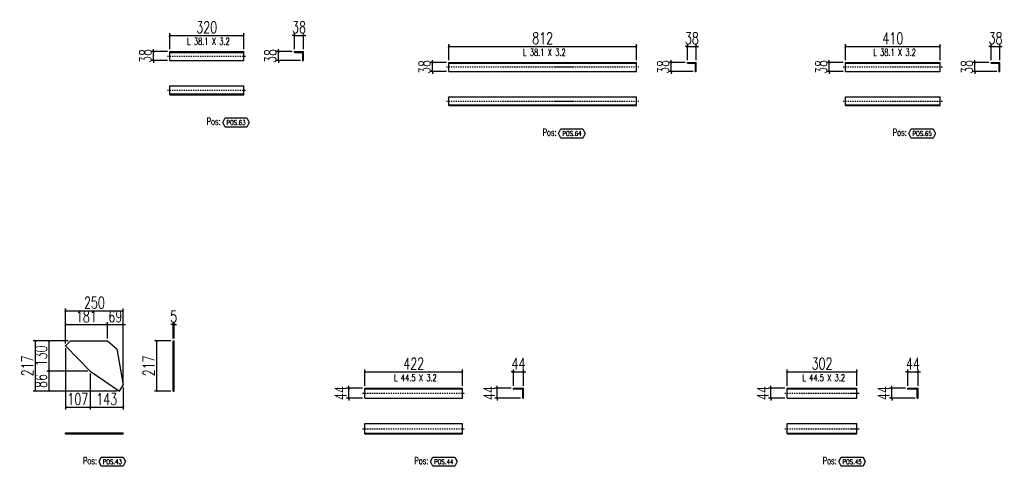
# Model space of a CAD drawing. Header units: feet. Extents: x -13577 to 173285, y -65833 to 34873.
# Tile 125 of 127: x 114746 to 119002, y 32419 to 34348. Entities that reach past the tile are written whole.
import ezdxf
from ezdxf.enums import TextEntityAlignment as Align

# ---------------------------------------------------------------- set-up
doc = ezdxf.new("R2010")
doc.units = ezdxf.units.FT
doc.header["$LTSCALE"] = 10
doc.header["$MEASUREMENT"] = 0
doc.linetypes.add('DASHDOT', pattern=[1, 0.5, -0.25, 0, -0.25])
doc.linetypes.add('HIDDEN', pattern=[0.375, 0.25, -0.125])
doc.layers.get('0').update_dxf_attribs({"linetype": 'CONTINUOUS'})
doc.layers.get('Defpoints').update_dxf_attribs({"linetype": 'CONTINUOUS'})
for name, color, linetype in [('A', 2, 'DASHDOT'), ('G', 3, 'CONTINUOUS'), ('POS_BOX', 6, 'CONTINUOUS'), ('POS_DES', 2, 'CONTINUOUS'), ('POS_MAT', 2, 'CONTINUOUS'), ('TR', 6, 'HIDDEN'), ('TXT1', 7, 'CONTINUOUS')]:
    doc.layers.add(name, color=color, linetype=linetype)
doc.styles.add('1', font='romans.shx', dxfattribs={"width": 0.7, "height": 50})
doc.styles.add('POS', font='ROMANS', dxfattribs={"width": 0.7})
doc.dimstyles.get("Standard").update_dxf_attribs({"dimtxt": 50, "dimasz": 1, "dimexe": 1, "dimexo": 1, "dimgap": 1, "dimtad": 1, "dimdec": 0, "dimdsep": 46, "dimtxsty": '1', "dimblk": 'ARCHTICK', "dimcen": 3, "dimclrd": 1, "dimclre": 1, "dimclrt": 3, "dimadec": 0, "dimazin": 0, "dimtfac": 1, "dimtdec": 0, "dimtix": 1, "dimtmove": 0, "dimatfit": 3, "dimfxl": 0, "dimtolj": 1, "dimarcsym": 0})

# ---------------------------------------------------------------- blocks, each defined once
blk = doc.blocks.new('_ArchTick')
at = {"color": 0, "linetype": 'ByBlock', "const_width": 0.15}
blk.add_lwpolyline([(-0.5, -0.5), (0.5, 0.5)], dxfattribs=at)
blk = doc.blocks.new('*D836')
at = {"layer": 'Defpoints', "color": 0}
for p in [(114873.4, 32830.6), (115050.2, 32830.6), (115176.6, 32744.4)]:
    blk.add_point(p, dxfattribs=at)
at = {"layer": 'TXT1', "color": 1, "lineweight": -2, "transparency": 16777216}
for p, q in [((115040.2, 32830.6), (114863.4, 32830.6)), ((114873.4, 32744.4), (114873.4, 32830.6)), ((115166.6, 32744.4), (114863.4, 32744.4))]:
    blk.add_line(p, q, dxfattribs=at)
at = {"layer": 'TXT1', "color": 1, "lineweight": -2, "transparency": 16777216, "xscale": 10, "yscale": 10, "zscale": 10}
for p, rotation in [((114873.4, 32830.6), 90), ((114873.4, 32744.4), 270)]:
    blk.add_blockref('_ArchTick', p, dxfattribs=dict(at, rotation=rotation))
at = {"layer": 'TXT1', "color": 3, "transparency": 16777216, "insert": (114838.4, 32787.5), "char_height": 50, "attachment_point": 5, "rotation": 90, "style": '1'}
blk.add_mtext('\\A1;86', dxfattribs=at)
blk = doc.blocks.new('*D837')
at = {"layer": 'Defpoints', "color": 0}
for p in [(114873.4, 32961), (114964.9, 32961), (115050.2, 32830.6)]:
    blk.add_point(p, dxfattribs=at)
at = {"layer": 'TXT1', "color": 1, "lineweight": -2, "transparency": 16777216}
for p, q in [((114954.9, 32961), (114863.4, 32961)), ((114873.4, 32830.6), (114873.4, 32961)), ((115040.2, 32830.6), (114863.4, 32830.6))]:
    blk.add_line(p, q, dxfattribs=at)
at = {"layer": 'TXT1', "color": 1, "lineweight": -2, "transparency": 16777216, "xscale": 10, "yscale": 10, "zscale": 10}
for p, rotation in [((114873.4, 32961), 90), ((114873.4, 32830.6), 270)]:
    blk.add_blockref('_ArchTick', p, dxfattribs=dict(at, rotation=rotation))
at = {"layer": 'TXT1', "color": 3, "transparency": 16777216, "insert": (114838.4, 32895.8), "char_height": 50, "attachment_point": 5, "rotation": 90, "style": '1'}
blk.add_mtext('\\A1;130', dxfattribs=at)
blk = doc.blocks.new('*D838')
at = {"layer": 'Defpoints', "color": 0}
for p in [(115124.5, 33031), (115124.5, 32961), (114943.4, 32940.1)]:
    blk.add_point(p, dxfattribs=at)
at = {"layer": 'TXT1', "color": 1, "lineweight": -2, "transparency": 16777216}
for p, q in [((114943.4, 32950.1), (114943.4, 33041)), ((115124.5, 32971), (115124.5, 33041)), ((114943.4, 33031), (115124.5, 33031))]:
    blk.add_line(p, q, dxfattribs=at)
at = {"layer": 'TXT1', "color": 1, "lineweight": -2, "transparency": 16777216, "xscale": 10, "yscale": 10, "zscale": 10, "rotation": 180}
blk.add_blockref('_ArchTick', (114943.4, 33031), dxfattribs=at)
at = {"layer": 'TXT1', "color": 1, "lineweight": -2, "transparency": 16777216, "xscale": 10, "yscale": 10, "zscale": 10}
blk.add_blockref('_ArchTick', (115124.5, 33031), dxfattribs=at)
at = {"layer": 'TXT1', "color": 3, "transparency": 16777216, "insert": (115033.9, 33066), "char_height": 50, "attachment_point": 5, "style": '1'}
blk.add_mtext('\\A1;181', dxfattribs=at)
blk = doc.blocks.new('*D839')
at = {"layer": 'Defpoints', "color": 0}
for p in [(115193.5, 33031), (115124.5, 32961), (115193.5, 32769.2)]:
    blk.add_point(p, dxfattribs=at)
at = {"layer": 'TXT1', "color": 1, "lineweight": -2, "transparency": 16777216}
for p, q in [((115124.5, 32971), (115124.5, 33041)), ((115193.5, 32779.2), (115193.5, 33041)), ((115124.5, 33031), (115114.5, 33031)), ((115124.5, 33031), (115193.5, 33031)), ((115193.5, 33031), (115203.5, 33031))]:
    blk.add_line(p, q, dxfattribs=at)
at = {"layer": 'TXT1', "color": 1, "lineweight": -2, "transparency": 16777216, "xscale": 10, "yscale": 10, "zscale": 10}
blk.add_blockref('_ArchTick', (115124.5, 33031), dxfattribs=at)
at = {"layer": 'TXT1', "color": 1, "lineweight": -2, "transparency": 16777216, "xscale": 10, "yscale": 10, "zscale": 10, "rotation": 180}
blk.add_blockref('_ArchTick', (115193.5, 33031), dxfattribs=at)
at = {"layer": 'TXT1', "color": 3, "transparency": 16777216, "insert": (115159, 33066), "char_height": 50, "attachment_point": 5, "style": '1'}
blk.add_mtext('\\A1;69', dxfattribs=at)
blk = doc.blocks.new('*D840')
at = {"layer": 'Defpoints', "color": 0}
for p in [(114943.4, 32940.1), (115050.2, 32830.6), (115050.2, 32674.4)]:
    blk.add_point(p, dxfattribs=at)
at = {"layer": 'TXT1', "color": 1, "lineweight": -2, "transparency": 16777216}
for p, q in [((114943.4, 32930.1), (114943.4, 32664.4)), ((115050.2, 32820.6), (115050.2, 32664.4)), ((114943.4, 32674.4), (115050.2, 32674.4))]:
    blk.add_line(p, q, dxfattribs=at)
at = {"layer": 'TXT1', "color": 1, "lineweight": -2, "transparency": 16777216, "xscale": 10, "yscale": 10, "zscale": 10, "rotation": 180}
blk.add_blockref('_ArchTick', (114943.4, 32674.4), dxfattribs=at)
at = {"layer": 'TXT1', "color": 1, "lineweight": -2, "transparency": 16777216, "xscale": 10, "yscale": 10, "zscale": 10}
blk.add_blockref('_ArchTick', (115050.2, 32674.4), dxfattribs=at)
at = {"layer": 'TXT1', "color": 3, "transparency": 16777216, "insert": (114996.8, 32709.4), "char_height": 50, "attachment_point": 5, "style": '1'}
blk.add_mtext('\\A1;107', dxfattribs=at)
blk = doc.blocks.new('*D841')
at = {"layer": 'Defpoints', "color": 0}
for p in [(115050.2, 32830.6), (115193.5, 32769.2), (115193.5, 32674.4)]:
    blk.add_point(p, dxfattribs=at)
at = {"layer": 'TXT1', "color": 1, "lineweight": -2, "transparency": 16777216}
for p, q in [((115050.2, 32820.6), (115050.2, 32664.4)), ((115193.5, 32759.2), (115193.5, 32664.4)), ((115050.2, 32674.4), (115193.5, 32674.4))]:
    blk.add_line(p, q, dxfattribs=at)
at = {"layer": 'TXT1', "color": 1, "lineweight": -2, "transparency": 16777216, "xscale": 10, "yscale": 10, "zscale": 10, "rotation": 180}
blk.add_blockref('_ArchTick', (115050.2, 32674.4), dxfattribs=at)
at = {"layer": 'TXT1', "color": 1, "lineweight": -2, "transparency": 16777216, "xscale": 10, "yscale": 10, "zscale": 10}
blk.add_blockref('_ArchTick', (115193.5, 32674.4), dxfattribs=at)
at = {"layer": 'TXT1', "color": 3, "transparency": 16777216, "insert": (115121.9, 32709.4), "char_height": 50, "attachment_point": 5, "style": '1'}
blk.add_mtext('\\A1;143', dxfattribs=at)
blk = doc.blocks.new('*D842')
at = {"layer": 'Defpoints', "color": 0}
for p in [(115193.5, 33091), (114943.4, 32940.1), (115193.5, 32769.2)]:
    blk.add_point(p, dxfattribs=at)
at = {"layer": 'TXT1', "color": 1, "lineweight": -2, "transparency": 16777216}
for p, q in [((114943.4, 32950.1), (114943.4, 33101)), ((114943.4, 33091), (115193.5, 33091)), ((115193.5, 32779.2), (115193.5, 33101))]:
    blk.add_line(p, q, dxfattribs=at)
at = {"layer": 'TXT1', "color": 1, "lineweight": -2, "transparency": 16777216, "xscale": 10, "yscale": 10, "zscale": 10, "rotation": 180}
blk.add_blockref('_ArchTick', (114943.4, 33091), dxfattribs=at)
at = {"layer": 'TXT1', "color": 1, "lineweight": -2, "transparency": 16777216, "xscale": 10, "yscale": 10, "zscale": 10}
blk.add_blockref('_ArchTick', (115193.5, 33091), dxfattribs=at)
at = {"layer": 'TXT1', "color": 3, "transparency": 16777216, "insert": (115068.5, 33126), "char_height": 50, "attachment_point": 5, "style": '1'}
blk.add_mtext('\\A1;250', dxfattribs=at)
blk = doc.blocks.new('*D843')
at = {"layer": 'Defpoints', "color": 0}
for p in [(114813.4, 32961), (114964.9, 32961), (115176.6, 32744.4)]:
    blk.add_point(p, dxfattribs=at)
at = {"layer": 'TXT1', "color": 1, "lineweight": -2, "transparency": 16777216}
for p, q in [((114954.9, 32961), (114803.4, 32961)), ((114813.4, 32744.4), (114813.4, 32961)), ((115166.6, 32744.4), (114803.4, 32744.4))]:
    blk.add_line(p, q, dxfattribs=at)
at = {"layer": 'TXT1', "color": 1, "lineweight": -2, "transparency": 16777216, "xscale": 10, "yscale": 10, "zscale": 10}
for p, rotation in [((114813.4, 32961), 90), ((114813.4, 32744.4), 270)]:
    blk.add_blockref('_ArchTick', p, dxfattribs=dict(at, rotation=rotation))
at = {"layer": 'TXT1', "color": 3, "transparency": 16777216, "insert": (114778.4, 32852.7), "char_height": 50, "attachment_point": 5, "rotation": 90, "style": '1'}
blk.add_mtext('\\A1;217', dxfattribs=at)
blk = doc.blocks.new('*D844')
at = {"layer": 'Defpoints', "color": 0}
for p in [(115413.5, 33031), (115408.5, 32961), (115413.5, 32961)]:
    blk.add_point(p, dxfattribs=at)
at = {"layer": 'TXT1', "color": 1, "lineweight": -2, "transparency": 16777216}
for p, q in [((115408.5, 32971), (115408.5, 33041)), ((115413.5, 32971), (115413.5, 33041)), ((115408.5, 33031), (115398.5, 33031)), ((115408.5, 33031), (115413.5, 33031)), ((115413.5, 33031), (115423.5, 33031))]:
    blk.add_line(p, q, dxfattribs=at)
at = {"layer": 'TXT1', "color": 1, "lineweight": -2, "transparency": 16777216, "xscale": 10, "yscale": 10, "zscale": 10}
blk.add_blockref('_ArchTick', (115408.5, 33031), dxfattribs=at)
at = {"layer": 'TXT1', "color": 1, "lineweight": -2, "transparency": 16777216, "xscale": 10, "yscale": 10, "zscale": 10, "rotation": 180}
blk.add_blockref('_ArchTick', (115413.5, 33031), dxfattribs=at)
at = {"layer": 'TXT1', "color": 3, "transparency": 16777216, "insert": (115411, 33066), "char_height": 50, "attachment_point": 5, "style": '1'}
blk.add_mtext('\\A1;5', dxfattribs=at)
blk = doc.blocks.new('*D845')
at = {"layer": 'Defpoints', "color": 0}
for p in [(115338.5, 32961), (115408.5, 32961), (115408.5, 32744.4)]:
    blk.add_point(p, dxfattribs=at)
at = {"layer": 'TXT1', "color": 1, "lineweight": -2, "transparency": 16777216}
for p, q in [((115398.5, 32961), (115328.5, 32961)), ((115338.5, 32744.4), (115338.5, 32961)), ((115398.5, 32744.4), (115328.5, 32744.4))]:
    blk.add_line(p, q, dxfattribs=at)
at = {"layer": 'TXT1', "color": 1, "lineweight": -2, "transparency": 16777216, "xscale": 10, "yscale": 10, "zscale": 10}
for p, rotation in [((115338.5, 32961), 90), ((115338.5, 32744.4), 270)]:
    blk.add_blockref('_ArchTick', p, dxfattribs=dict(at, rotation=rotation))
at = {"layer": 'TXT1', "color": 3, "transparency": 16777216, "insert": (115303.5, 32852.7), "char_height": 50, "attachment_point": 5, "rotation": 90, "style": '1'}
blk.add_mtext('\\A1;217', dxfattribs=at)
blk = doc.blocks.new('POSITION_LAM')
at = {"layer": 'POS_BOX'}
blk.add_lwpolyline([(10.5, -2), (9.5, -4), (0, -4), (-1, -2), (0, 0), (9.5, 0)], close=True, dxfattribs=at)
at = {"insert": (-7.93, -0.05), "char_height": 3, "width": 11.9956, "attachment_point": 1, "style": 'POS'}
blk.add_mtext('Pos:', dxfattribs=at)
at = {"style": 'POS', "width": 0.7}
blk.add_attdef('POS_PEZ', text='', height=2, dxfattribs=at).set_placement((4.76, -3.05), align=Align.CENTER)
at = {"layer": 'POS_DES', "style": 'POS', "width": 0.7, "flags": 1}
for tag, p in [('LAR_PRO', (-7.79, -4.53)), ('SPE_PRO', (-7.8, -5.07)), ('LUN_PRO', (-7.82, -5.58))]:
    blk.add_attdef(tag, p, '', height=0.35, dxfattribs=at)
at = {"layer": 'POS_MAT', "style": 'POS', "width": 0.7, "flags": 1}
for tag, p in [('MAT_PRO', (-6.89, -4.03)), ('PUN_NET2', (-6.94, -7.74)), ('NOM_PRO', (-6.94, -6.11)), ('PUN_NET', (-6.94, -7.16)), ('MAR_CMP', (-6.89, -8.22)), ('PUN_LIS', (-6.94, -6.63)), ('QTA_PEZ', (-6.89, -8.75)), ('NOT_PEZ', (-6.89, -9.21))]:
    blk.add_attdef(tag, text='', height=0.35, dxfattribs=at).set_placement(p, align=Align.CENTER)
blk = doc.blocks.new('*D846')
at = {"layer": 'Defpoints', "color": 0}
for p in [(116660.2, 32827.4), (116238.2, 32757.4), (116660.2, 32757.4)]:
    blk.add_point(p, dxfattribs=at)
at = {"layer": 'TXT1', "color": 1, "lineweight": -2, "transparency": 16777216}
for p, q in [((116238.2, 32767.4), (116238.2, 32837.4)), ((116238.2, 32827.4), (116660.2, 32827.4)), ((116660.2, 32767.4), (116660.2, 32837.4))]:
    blk.add_line(p, q, dxfattribs=at)
at = {"layer": 'TXT1', "color": 1, "lineweight": -2, "transparency": 16777216, "xscale": 10, "yscale": 10, "zscale": 10, "rotation": 180}
blk.add_blockref('_ArchTick', (116238.2, 32827.4), dxfattribs=at)
at = {"layer": 'TXT1', "color": 1, "lineweight": -2, "transparency": 16777216, "xscale": 10, "yscale": 10, "zscale": 10}
blk.add_blockref('_ArchTick', (116660.2, 32827.4), dxfattribs=at)
at = {"layer": 'TXT1', "color": 3, "transparency": 16777216, "insert": (116449.2, 32862.4), "char_height": 50, "attachment_point": 5, "style": '1'}
blk.add_mtext('\\A1;422', dxfattribs=at)
blk = doc.blocks.new('*D847')
at = {"layer": 'Defpoints', "color": 0}
for p in [(116168.2, 32757.4), (116238.2, 32757.4), (116238.2, 32713.4)]:
    blk.add_point(p, dxfattribs=at)
at = {"layer": 'TXT1', "color": 1, "lineweight": -2, "transparency": 16777216}
for p, q in [((116228.2, 32757.4), (116158.2, 32757.4)), ((116168.2, 32757.4), (116168.2, 32767.4)), ((116168.2, 32713.4), (116168.2, 32757.4)), ((116228.2, 32713.4), (116158.2, 32713.4)), ((116168.2, 32713.4), (116168.2, 32703.4))]:
    blk.add_line(p, q, dxfattribs=at)
at = {"layer": 'TXT1', "color": 1, "lineweight": -2, "transparency": 16777216, "xscale": 10, "yscale": 10, "zscale": 10}
for p, rotation in [((116168.2, 32757.4), 270), ((116168.2, 32713.4), 90)]:
    blk.add_blockref('_ArchTick', p, dxfattribs=dict(at, rotation=rotation))
at = {"layer": 'TXT1', "color": 3, "transparency": 16777216, "insert": (116133.2, 32735.4), "char_height": 50, "attachment_point": 5, "rotation": 90, "style": '1'}
blk.add_mtext('\\A1;44', dxfattribs=at)
blk = doc.blocks.new('*D848')
at = {"layer": 'Defpoints', "color": 0}
for p in [(116924.2, 32827.4), (116880.2, 32757.4), (116924.2, 32757.4)]:
    blk.add_point(p, dxfattribs=at)
at = {"layer": 'TXT1', "color": 1, "lineweight": -2, "transparency": 16777216}
for p, q in [((116880.2, 32827.4), (116870.2, 32827.4)), ((116880.2, 32767.4), (116880.2, 32837.4)), ((116880.2, 32827.4), (116924.2, 32827.4)), ((116924.2, 32767.4), (116924.2, 32837.4)), ((116924.2, 32827.4), (116934.2, 32827.4))]:
    blk.add_line(p, q, dxfattribs=at)
at = {"layer": 'TXT1', "color": 1, "lineweight": -2, "transparency": 16777216, "xscale": 10, "yscale": 10, "zscale": 10}
blk.add_blockref('_ArchTick', (116880.2, 32827.4), dxfattribs=at)
at = {"layer": 'TXT1', "color": 1, "lineweight": -2, "transparency": 16777216, "xscale": 10, "yscale": 10, "zscale": 10, "rotation": 180}
blk.add_blockref('_ArchTick', (116924.2, 32827.4), dxfattribs=at)
at = {"layer": 'TXT1', "color": 3, "transparency": 16777216, "insert": (116902.2, 32862.4), "char_height": 50, "attachment_point": 5, "style": '1'}
blk.add_mtext('\\A1;44', dxfattribs=at)
blk = doc.blocks.new('*D849')
at = {"layer": 'Defpoints', "color": 0}
for p in [(116810.2, 32757.4), (116880.2, 32757.4), (116921, 32713.4)]:
    blk.add_point(p, dxfattribs=at)
at = {"layer": 'TXT1', "color": 1, "lineweight": -2, "transparency": 16777216}
for p, q in [((116870.2, 32757.4), (116800.2, 32757.4)), ((116810.2, 32757.4), (116810.2, 32767.4)), ((116810.2, 32713.4), (116810.2, 32757.4)), ((116911, 32713.4), (116800.2, 32713.4)), ((116810.2, 32713.4), (116810.2, 32703.4))]:
    blk.add_line(p, q, dxfattribs=at)
at = {"layer": 'TXT1', "color": 1, "lineweight": -2, "transparency": 16777216, "xscale": 10, "yscale": 10, "zscale": 10}
for p, rotation in [((116810.2, 32757.4), 270), ((116810.2, 32713.4), 90)]:
    blk.add_blockref('_ArchTick', p, dxfattribs=dict(at, rotation=rotation))
at = {"layer": 'TXT1', "color": 3, "transparency": 16777216, "insert": (116775.2, 32735.4), "char_height": 50, "attachment_point": 5, "rotation": 90, "style": '1'}
blk.add_mtext('\\A1;44', dxfattribs=at)
blk = doc.blocks.new('POSITION_PRO')
at = {"layer": 'POS_BOX'}
blk.add_lwpolyline([(10.5, -2), (9.5, -4), (0, -4), (-1, -2), (0, 0), (9.5, 0)], close=True, dxfattribs=at)
at = {"insert": (-7.93, -0.05), "char_height": 3, "width": 11.9956, "attachment_point": 1, "style": 'POS'}
blk.add_mtext('Pos:', dxfattribs=at)
at = {"style": 'POS', "width": 0.7}
blk.add_attdef('POS_PEZ', text='', height=2, dxfattribs=at).set_placement((4.76, -3.05), align=Align.CENTER)
at = {"layer": 'POS_DES', "style": 'POS', "width": 0.7, "flags": 1}
for tag, p in [('LAR_PRO', (-7.79, -4.53)), ('SPE_PRO', (-7.8, -5.07)), ('LUN_PRO', (-7.82, -5.58))]:
    blk.add_attdef(tag, p, '', height=0.35, dxfattribs=at)
at = {"layer": 'POS_MAT', "style": 'POS', "width": 0.7, "flags": 1}
for tag, p in [('MAT_PRO', (-6.89, -4.03)), ('PUN_NET2', (-6.94, -7.74)), ('NOM_PRO', (-6.94, -6.11)), ('PUN_NET', (-6.94, -7.16)), ('MAR_CMP', (-6.89, -8.22)), ('PUN_LIS', (-6.94, -6.63)), ('QTA_PEZ', (-6.89, -8.75)), ('NOT_PEZ', (-6.89, -9.21))]:
    blk.add_attdef(tag, text='', height=0.35, dxfattribs=at).set_placement(p, align=Align.CENTER)
blk = doc.blocks.new('*D850')
at = {"layer": 'Defpoints', "color": 0}
for p in [(118365.4, 32827.4), (118063.4, 32757.4), (118365.4, 32757.4)]:
    blk.add_point(p, dxfattribs=at)
at = {"layer": 'TXT1', "color": 1, "lineweight": -2, "transparency": 16777216}
for p, q in [((118063.4, 32767.4), (118063.4, 32837.4)), ((118063.4, 32827.4), (118365.4, 32827.4)), ((118365.4, 32767.4), (118365.4, 32837.4))]:
    blk.add_line(p, q, dxfattribs=at)
at = {"layer": 'TXT1', "color": 1, "lineweight": -2, "transparency": 16777216, "xscale": 10, "yscale": 10, "zscale": 10, "rotation": 180}
blk.add_blockref('_ArchTick', (118063.4, 32827.4), dxfattribs=at)
at = {"layer": 'TXT1', "color": 1, "lineweight": -2, "transparency": 16777216, "xscale": 10, "yscale": 10, "zscale": 10}
blk.add_blockref('_ArchTick', (118365.4, 32827.4), dxfattribs=at)
at = {"layer": 'TXT1', "color": 3, "transparency": 16777216, "insert": (118214.4, 32862.4), "char_height": 50, "attachment_point": 5, "style": '1'}
blk.add_mtext('\\A1;302', dxfattribs=at)
blk = doc.blocks.new('*D851')
at = {"layer": 'Defpoints', "color": 0}
for p in [(117993.4, 32757.4), (118063.4, 32757.4), (118063.4, 32713.4)]:
    blk.add_point(p, dxfattribs=at)
at = {"layer": 'TXT1', "color": 1, "lineweight": -2, "transparency": 16777216}
for p, q in [((118053.4, 32757.4), (117983.4, 32757.4)), ((117993.4, 32757.4), (117993.4, 32767.4)), ((117993.4, 32713.4), (117993.4, 32757.4)), ((118053.4, 32713.4), (117983.4, 32713.4)), ((117993.4, 32713.4), (117993.4, 32703.4))]:
    blk.add_line(p, q, dxfattribs=at)
at = {"layer": 'TXT1', "color": 1, "lineweight": -2, "transparency": 16777216, "xscale": 10, "yscale": 10, "zscale": 10}
for p, rotation in [((117993.4, 32757.4), 270), ((117993.4, 32713.4), 90)]:
    blk.add_blockref('_ArchTick', p, dxfattribs=dict(at, rotation=rotation))
at = {"layer": 'TXT1', "color": 3, "transparency": 16777216, "insert": (117958.4, 32735.4), "char_height": 50, "attachment_point": 5, "rotation": 90, "style": '1'}
blk.add_mtext('\\A1;44', dxfattribs=at)
blk = doc.blocks.new('*D852')
at = {"layer": 'Defpoints', "color": 0}
for p in [(118629.4, 32827.4), (118585.4, 32757.4), (118629.4, 32757.4)]:
    blk.add_point(p, dxfattribs=at)
at = {"layer": 'TXT1', "color": 1, "lineweight": -2, "transparency": 16777216}
for p, q in [((118585.4, 32827.4), (118575.4, 32827.4)), ((118585.4, 32767.4), (118585.4, 32837.4)), ((118585.4, 32827.4), (118629.4, 32827.4)), ((118629.4, 32767.4), (118629.4, 32837.4)), ((118629.4, 32827.4), (118639.4, 32827.4))]:
    blk.add_line(p, q, dxfattribs=at)
at = {"layer": 'TXT1', "color": 1, "lineweight": -2, "transparency": 16777216, "xscale": 10, "yscale": 10, "zscale": 10}
blk.add_blockref('_ArchTick', (118585.4, 32827.4), dxfattribs=at)
at = {"layer": 'TXT1', "color": 1, "lineweight": -2, "transparency": 16777216, "xscale": 10, "yscale": 10, "zscale": 10, "rotation": 180}
blk.add_blockref('_ArchTick', (118629.4, 32827.4), dxfattribs=at)
at = {"layer": 'TXT1', "color": 3, "transparency": 16777216, "insert": (118607.4, 32862.4), "char_height": 50, "attachment_point": 5, "style": '1'}
blk.add_mtext('\\A1;44', dxfattribs=at)
blk = doc.blocks.new('*D853')
at = {"layer": 'Defpoints', "color": 0}
for p in [(118515.4, 32757.4), (118585.4, 32757.4), (118626.2, 32713.4)]:
    blk.add_point(p, dxfattribs=at)
at = {"layer": 'TXT1', "color": 1, "lineweight": -2, "transparency": 16777216}
for p, q in [((118575.4, 32757.4), (118505.4, 32757.4)), ((118515.4, 32757.4), (118515.4, 32767.4)), ((118515.4, 32713.4), (118515.4, 32757.4)), ((118616.2, 32713.4), (118505.4, 32713.4)), ((118515.4, 32713.4), (118515.4, 32703.4))]:
    blk.add_line(p, q, dxfattribs=at)
at = {"layer": 'TXT1', "color": 1, "lineweight": -2, "transparency": 16777216, "xscale": 10, "yscale": 10, "zscale": 10}
for p, rotation in [((118515.4, 32757.4), 270), ((118515.4, 32713.4), 90)]:
    blk.add_blockref('_ArchTick', p, dxfattribs=dict(at, rotation=rotation))
at = {"layer": 'TXT1', "color": 3, "transparency": 16777216, "insert": (118480.4, 32735.4), "char_height": 50, "attachment_point": 5, "rotation": 90, "style": '1'}
blk.add_mtext('\\A1;44', dxfattribs=at)
blk = doc.blocks.new('*D928')
at = {"layer": 'Defpoints', "color": 0}
for p in [(115714.2, 34279.9), (115394.2, 34209.9), (115714.2, 34209.9)]:
    blk.add_point(p, dxfattribs=at)
at = {"layer": 'TXT1', "color": 1, "lineweight": -2, "transparency": 16777216}
for p, q in [((115394.2, 34219.9), (115394.2, 34289.9)), ((115394.2, 34279.9), (115714.2, 34279.9)), ((115714.2, 34219.9), (115714.2, 34289.9))]:
    blk.add_line(p, q, dxfattribs=at)
at = {"layer": 'TXT1', "color": 1, "lineweight": -2, "transparency": 16777216, "xscale": 10, "yscale": 10, "zscale": 10, "rotation": 180}
blk.add_blockref('_ArchTick', (115394.2, 34279.9), dxfattribs=at)
at = {"layer": 'TXT1', "color": 1, "lineweight": -2, "transparency": 16777216, "xscale": 10, "yscale": 10, "zscale": 10}
blk.add_blockref('_ArchTick', (115714.2, 34279.9), dxfattribs=at)
at = {"layer": 'TXT1', "color": 3, "transparency": 16777216, "insert": (115554.2, 34314.9), "char_height": 50, "attachment_point": 5, "style": '1'}
blk.add_mtext('\\A1;320', dxfattribs=at)
blk = doc.blocks.new('*D929')
at = {"layer": 'Defpoints', "color": 0}
for p in [(115324.2, 34209.9), (115394.2, 34209.9), (115394.2, 34171.9)]:
    blk.add_point(p, dxfattribs=at)
at = {"layer": 'TXT1', "color": 1, "lineweight": -2, "transparency": 16777216}
for p, q in [((115384.2, 34209.9), (115314.2, 34209.9)), ((115324.2, 34209.9), (115324.2, 34219.9)), ((115324.2, 34171.9), (115324.2, 34209.9)), ((115384.2, 34171.9), (115314.2, 34171.9)), ((115324.2, 34171.9), (115324.2, 34161.9))]:
    blk.add_line(p, q, dxfattribs=at)
at = {"layer": 'TXT1', "color": 1, "lineweight": -2, "transparency": 16777216, "xscale": 10, "yscale": 10, "zscale": 10}
for p, rotation in [((115324.2, 34209.9), 270), ((115324.2, 34171.9), 90)]:
    blk.add_blockref('_ArchTick', p, dxfattribs=dict(at, rotation=rotation))
at = {"layer": 'TXT1', "color": 3, "transparency": 16777216, "insert": (115289.2, 34190.9), "char_height": 50, "attachment_point": 5, "rotation": 90, "style": '1'}
blk.add_mtext('\\A1;38', dxfattribs=at)
blk = doc.blocks.new('*D930')
at = {"layer": 'Defpoints', "color": 0}
for p in [(115972.2, 34279.9), (115934.2, 34209.9), (115972.2, 34209.9)]:
    blk.add_point(p, dxfattribs=at)
at = {"layer": 'TXT1', "color": 1, "lineweight": -2, "transparency": 16777216}
for p, q in [((115934.2, 34279.9), (115924.2, 34279.9)), ((115934.2, 34219.9), (115934.2, 34289.9)), ((115934.2, 34279.9), (115972.2, 34279.9)), ((115972.2, 34219.9), (115972.2, 34289.9)), ((115972.2, 34279.9), (115982.2, 34279.9))]:
    blk.add_line(p, q, dxfattribs=at)
at = {"layer": 'TXT1', "color": 1, "lineweight": -2, "transparency": 16777216, "xscale": 10, "yscale": 10, "zscale": 10}
blk.add_blockref('_ArchTick', (115934.2, 34279.9), dxfattribs=at)
at = {"layer": 'TXT1', "color": 1, "lineweight": -2, "transparency": 16777216, "xscale": 10, "yscale": 10, "zscale": 10, "rotation": 180}
blk.add_blockref('_ArchTick', (115972.2, 34279.9), dxfattribs=at)
at = {"layer": 'TXT1', "color": 3, "transparency": 16777216, "insert": (115953.2, 34314.9), "char_height": 50, "attachment_point": 5, "style": '1'}
blk.add_mtext('\\A1;38', dxfattribs=at)
blk = doc.blocks.new('*D931')
at = {"layer": 'Defpoints', "color": 0}
for p in [(115864.2, 34209.9), (115934.2, 34209.9), (115969, 34171.9)]:
    blk.add_point(p, dxfattribs=at)
at = {"layer": 'TXT1', "color": 1, "lineweight": -2, "transparency": 16777216}
for p, q in [((115924.2, 34209.9), (115854.2, 34209.9)), ((115864.2, 34209.9), (115864.2, 34219.9)), ((115864.2, 34171.9), (115864.2, 34209.9)), ((115959, 34171.9), (115854.2, 34171.9)), ((115864.2, 34171.9), (115864.2, 34161.9))]:
    blk.add_line(p, q, dxfattribs=at)
at = {"layer": 'TXT1', "color": 1, "lineweight": -2, "transparency": 16777216, "xscale": 10, "yscale": 10, "zscale": 10}
for p, rotation in [((115864.2, 34209.9), 270), ((115864.2, 34171.9), 90)]:
    blk.add_blockref('_ArchTick', p, dxfattribs=dict(at, rotation=rotation))
at = {"layer": 'TXT1', "color": 3, "transparency": 16777216, "insert": (115829.2, 34190.9), "char_height": 50, "attachment_point": 5, "rotation": 90, "style": '1'}
blk.add_mtext('\\A1;38', dxfattribs=at)
blk = doc.blocks.new('*D932')
at = {"layer": 'Defpoints', "color": 0}
for p in [(117412.5, 34232.6), (116600.5, 34162.6), (117412.5, 34162.6)]:
    blk.add_point(p, dxfattribs=at)
at = {"layer": 'TXT1', "color": 1, "lineweight": -2, "transparency": 16777216}
for p, q in [((116600.5, 34172.6), (116600.5, 34242.6)), ((116600.5, 34232.6), (117412.5, 34232.6)), ((117412.5, 34172.6), (117412.5, 34242.6))]:
    blk.add_line(p, q, dxfattribs=at)
at = {"layer": 'TXT1', "color": 1, "lineweight": -2, "transparency": 16777216, "xscale": 10, "yscale": 10, "zscale": 10, "rotation": 180}
blk.add_blockref('_ArchTick', (116600.5, 34232.6), dxfattribs=at)
at = {"layer": 'TXT1', "color": 1, "lineweight": -2, "transparency": 16777216, "xscale": 10, "yscale": 10, "zscale": 10}
blk.add_blockref('_ArchTick', (117412.5, 34232.6), dxfattribs=at)
at = {"layer": 'TXT1', "color": 3, "transparency": 16777216, "insert": (117006.5, 34267.6), "char_height": 50, "attachment_point": 5, "style": '1'}
blk.add_mtext('\\A1;812', dxfattribs=at)
blk = doc.blocks.new('*D933')
at = {"layer": 'Defpoints', "color": 0}
for p in [(116530.5, 34162.6), (116600.5, 34162.6), (116600.5, 34124.6)]:
    blk.add_point(p, dxfattribs=at)
at = {"layer": 'TXT1', "color": 1, "lineweight": -2, "transparency": 16777216}
for p, q in [((116590.5, 34162.6), (116520.5, 34162.6)), ((116530.5, 34162.6), (116530.5, 34172.6)), ((116530.5, 34124.6), (116530.5, 34162.6)), ((116590.5, 34124.6), (116520.5, 34124.6)), ((116530.5, 34124.6), (116530.5, 34114.6))]:
    blk.add_line(p, q, dxfattribs=at)
at = {"layer": 'TXT1', "color": 1, "lineweight": -2, "transparency": 16777216, "xscale": 10, "yscale": 10, "zscale": 10}
for p, rotation in [((116530.5, 34162.6), 270), ((116530.5, 34124.6), 90)]:
    blk.add_blockref('_ArchTick', p, dxfattribs=dict(at, rotation=rotation))
at = {"layer": 'TXT1', "color": 3, "transparency": 16777216, "insert": (116495.5, 34143.6), "char_height": 50, "attachment_point": 5, "rotation": 90, "style": '1'}
blk.add_mtext('\\A1;38', dxfattribs=at)
blk = doc.blocks.new('*D934')
at = {"layer": 'Defpoints', "color": 0}
for p in [(117670.5, 34232.6), (117632.5, 34162.6), (117670.5, 34162.6)]:
    blk.add_point(p, dxfattribs=at)
at = {"layer": 'TXT1', "color": 1, "lineweight": -2, "transparency": 16777216}
for p, q in [((117632.5, 34232.6), (117622.5, 34232.6)), ((117632.5, 34172.6), (117632.5, 34242.6)), ((117632.5, 34232.6), (117670.5, 34232.6)), ((117670.5, 34172.6), (117670.5, 34242.6)), ((117670.5, 34232.6), (117680.5, 34232.6))]:
    blk.add_line(p, q, dxfattribs=at)
at = {"layer": 'TXT1', "color": 1, "lineweight": -2, "transparency": 16777216, "xscale": 10, "yscale": 10, "zscale": 10}
blk.add_blockref('_ArchTick', (117632.5, 34232.6), dxfattribs=at)
at = {"layer": 'TXT1', "color": 1, "lineweight": -2, "transparency": 16777216, "xscale": 10, "yscale": 10, "zscale": 10, "rotation": 180}
blk.add_blockref('_ArchTick', (117670.5, 34232.6), dxfattribs=at)
at = {"layer": 'TXT1', "color": 3, "transparency": 16777216, "insert": (117651.5, 34267.6), "char_height": 50, "attachment_point": 5, "style": '1'}
blk.add_mtext('\\A1;38', dxfattribs=at)
blk = doc.blocks.new('*D935')
at = {"layer": 'Defpoints', "color": 0}
for p in [(117562.5, 34162.6), (117632.5, 34162.6), (117667.3, 34124.6)]:
    blk.add_point(p, dxfattribs=at)
at = {"layer": 'TXT1', "color": 1, "lineweight": -2, "transparency": 16777216}
for p, q in [((117622.5, 34162.6), (117552.5, 34162.6)), ((117562.5, 34162.6), (117562.5, 34172.6)), ((117562.5, 34124.6), (117562.5, 34162.6)), ((117657.3, 34124.6), (117552.5, 34124.6)), ((117562.5, 34124.6), (117562.5, 34114.6))]:
    blk.add_line(p, q, dxfattribs=at)
at = {"layer": 'TXT1', "color": 1, "lineweight": -2, "transparency": 16777216, "xscale": 10, "yscale": 10, "zscale": 10}
for p, rotation in [((117562.5, 34162.6), 270), ((117562.5, 34124.6), 90)]:
    blk.add_blockref('_ArchTick', p, dxfattribs=dict(at, rotation=rotation))
at = {"layer": 'TXT1', "color": 3, "transparency": 16777216, "insert": (117527.5, 34143.6), "char_height": 50, "attachment_point": 5, "rotation": 90, "style": '1'}
blk.add_mtext('\\A1;38', dxfattribs=at)
blk = doc.blocks.new('*D936')
at = {"layer": 'Defpoints', "color": 0}
for p in [(118725.4, 34232.6), (118315.4, 34162.6), (118725.4, 34162.6)]:
    blk.add_point(p, dxfattribs=at)
at = {"layer": 'TXT1', "color": 1, "lineweight": -2, "transparency": 16777216}
for p, q in [((118315.4, 34172.6), (118315.4, 34242.6)), ((118315.4, 34232.6), (118725.4, 34232.6)), ((118725.4, 34172.6), (118725.4, 34242.6))]:
    blk.add_line(p, q, dxfattribs=at)
at = {"layer": 'TXT1', "color": 1, "lineweight": -2, "transparency": 16777216, "xscale": 10, "yscale": 10, "zscale": 10, "rotation": 180}
blk.add_blockref('_ArchTick', (118315.4, 34232.6), dxfattribs=at)
at = {"layer": 'TXT1', "color": 1, "lineweight": -2, "transparency": 16777216, "xscale": 10, "yscale": 10, "zscale": 10}
blk.add_blockref('_ArchTick', (118725.4, 34232.6), dxfattribs=at)
at = {"layer": 'TXT1', "color": 3, "transparency": 16777216, "insert": (118520.4, 34267.6), "char_height": 50, "attachment_point": 5, "style": '1'}
blk.add_mtext('\\A1;410', dxfattribs=at)
blk = doc.blocks.new('*D937')
at = {"layer": 'Defpoints', "color": 0}
for p in [(118245.4, 34162.6), (118315.4, 34162.6), (118315.4, 34124.6)]:
    blk.add_point(p, dxfattribs=at)
at = {"layer": 'TXT1', "color": 1, "lineweight": -2, "transparency": 16777216}
for p, q in [((118305.4, 34162.6), (118235.4, 34162.6)), ((118245.4, 34162.6), (118245.4, 34172.6)), ((118245.4, 34124.6), (118245.4, 34162.6)), ((118305.4, 34124.6), (118235.4, 34124.6)), ((118245.4, 34124.6), (118245.4, 34114.6))]:
    blk.add_line(p, q, dxfattribs=at)
at = {"layer": 'TXT1', "color": 1, "lineweight": -2, "transparency": 16777216, "xscale": 10, "yscale": 10, "zscale": 10}
for p, rotation in [((118245.4, 34162.6), 270), ((118245.4, 34124.6), 90)]:
    blk.add_blockref('_ArchTick', p, dxfattribs=dict(at, rotation=rotation))
at = {"layer": 'TXT1', "color": 3, "transparency": 16777216, "insert": (118210.4, 34143.6), "char_height": 50, "attachment_point": 5, "rotation": 90, "style": '1'}
blk.add_mtext('\\A1;38', dxfattribs=at)
blk = doc.blocks.new('*D938')
at = {"layer": 'Defpoints', "color": 0}
for p in [(118983.4, 34232.6), (118945.4, 34162.6), (118983.4, 34162.6)]:
    blk.add_point(p, dxfattribs=at)
at = {"layer": 'TXT1', "color": 1, "lineweight": -2, "transparency": 16777216}
for p, q in [((118945.4, 34232.6), (118935.4, 34232.6)), ((118945.4, 34172.6), (118945.4, 34242.6)), ((118945.4, 34232.6), (118983.4, 34232.6)), ((118983.4, 34172.6), (118983.4, 34242.6)), ((118983.4, 34232.6), (118993.4, 34232.6))]:
    blk.add_line(p, q, dxfattribs=at)
at = {"layer": 'TXT1', "color": 1, "lineweight": -2, "transparency": 16777216, "xscale": 10, "yscale": 10, "zscale": 10}
blk.add_blockref('_ArchTick', (118945.4, 34232.6), dxfattribs=at)
at = {"layer": 'TXT1', "color": 1, "lineweight": -2, "transparency": 16777216, "xscale": 10, "yscale": 10, "zscale": 10, "rotation": 180}
blk.add_blockref('_ArchTick', (118983.4, 34232.6), dxfattribs=at)
at = {"layer": 'TXT1', "color": 3, "transparency": 16777216, "insert": (118964.4, 34267.6), "char_height": 50, "attachment_point": 5, "style": '1'}
blk.add_mtext('\\A1;38', dxfattribs=at)
blk = doc.blocks.new('*D939')
at = {"layer": 'Defpoints', "color": 0}
for p in [(118875.4, 34162.6), (118945.4, 34162.6), (118980.2, 34124.6)]:
    blk.add_point(p, dxfattribs=at)
at = {"layer": 'TXT1', "color": 1, "lineweight": -2, "transparency": 16777216}
for p, q in [((118935.4, 34162.6), (118865.4, 34162.6)), ((118875.4, 34162.6), (118875.4, 34172.6)), ((118875.4, 34124.6), (118875.4, 34162.6)), ((118970.2, 34124.6), (118865.4, 34124.6)), ((118875.4, 34124.6), (118875.4, 34114.6))]:
    blk.add_line(p, q, dxfattribs=at)
at = {"layer": 'TXT1', "color": 1, "lineweight": -2, "transparency": 16777216, "xscale": 10, "yscale": 10, "zscale": 10}
for p, rotation in [((118875.4, 34162.6), 270), ((118875.4, 34124.6), 90)]:
    blk.add_blockref('_ArchTick', p, dxfattribs=dict(at, rotation=rotation))
at = {"layer": 'TXT1', "color": 3, "transparency": 16777216, "insert": (118840.4, 34143.6), "char_height": 50, "attachment_point": 5, "rotation": 90, "style": '1'}
blk.add_mtext('\\A1;38', dxfattribs=at)

msp = doc.modelspace()

# ---------------------------------------------------------------- linework, layer by layer
at = {"layer": 'A'}
for p, q in [((115384.2, 34190.9), (115724.2, 34190.9)), ((116590.5, 34143.6), (117422.5, 34143.6)), ((118305.4, 34143.6), (118735.4, 34143.6)), ((115384.2, 34042.9), (115724.2, 34042.9)), ((116590.5, 33995.6), (117422.5, 33995.6)), ((118305.4, 33995.6), (118735.4, 33995.6)), ((116228.2, 32735.4), (116670.2, 32735.4)), ((118053.4, 32735.4), (118375.4, 32735.4)), ((116228.2, 32581.4), (116670.2, 32581.4)), ((118053.4, 32581.4), (118375.4, 32581.4))]:
    msp.add_line(p, q, dxfattribs=at)
for p in [(115394.2, 34206.7), (115969, 34171.9), (116600.5, 34159.4), (118315.4, 34159.4), (117667.3, 34124.6), (118980.2, 34124.6), (115394.2, 34027.1), (116600.5, 33979.8), (118315.4, 33979.8), (114943.4, 32940.1), (115408.5, 32769.2), (116238.2, 32754.2), (116880.2, 32754.2), (118063.4, 32754.2), (118585.4, 32754.2), (115050.2, 32559.4), (116238.2, 32562.6), (118063.4, 32562.6)]:
    msp.add_point(p, dxfattribs=at)
at = {"layer": 'G'}
for p, q in [((115394.2, 34209.9), (115714.2, 34209.9)), ((115394.2, 34171.9), (115394.2, 34209.9)), ((115714.2, 34171.9), (115714.2, 34209.9)), ((115934.2, 34206.7), (115934.2, 34209.9)), ((115934.2, 34209.9), (115972.2, 34209.9)), ((115934.2, 34206.7), (115969, 34206.7)), ((115969, 34171.9), (115969, 34206.7)), ((115972.2, 34171.9), (115972.2, 34209.9)), ((115394.2, 34171.9), (115714.2, 34171.9)), ((115969, 34171.9), (115972.2, 34171.9)), ((116600.5, 34162.6), (117412.5, 34162.6)), ((116600.5, 34124.6), (116600.5, 34162.6)), ((117412.5, 34124.6), (117412.5, 34162.6)), ((117632.5, 34159.4), (117632.5, 34162.6)), ((117632.5, 34162.6), (117670.5, 34162.6)), ((117632.5, 34159.4), (117667.3, 34159.4)), ((117667.3, 34124.6), (117667.3, 34159.4)), ((117670.5, 34124.6), (117670.5, 34162.6)), ((118315.4, 34162.6), (118725.4, 34162.6)), ((118315.4, 34124.6), (118315.4, 34162.6)), ((118725.4, 34124.6), (118725.4, 34162.6)), ((118945.4, 34159.4), (118945.4, 34162.6)), ((118945.4, 34162.6), (118983.4, 34162.6)), ((118945.4, 34159.4), (118980.2, 34159.4)), ((118980.2, 34124.6), (118980.2, 34159.4)), ((118983.4, 34124.6), (118983.4, 34162.6)), ((116600.5, 34124.6), (117412.5, 34124.6)), ((117667.3, 34124.6), (117670.5, 34124.6)), ((118315.4, 34124.6), (118725.4, 34124.6)), ((118980.2, 34124.6), (118983.4, 34124.6)), ((115394.2, 34061.9), (115714.2, 34061.9)), ((115394.2, 34023.9), (115394.2, 34061.9)), ((115714.2, 34023.9), (115714.2, 34061.9)), ((115394.2, 34023.9), (115714.2, 34023.9)), ((116600.5, 34014.6), (117412.5, 34014.6)), ((116600.5, 33976.6), (116600.5, 34014.6)), ((117412.5, 33976.6), (117412.5, 34014.6)), ((118315.4, 34014.6), (118725.4, 34014.6)), ((118315.4, 33976.6), (118315.4, 34014.6)), ((118725.4, 33976.6), (118725.4, 34014.6)), ((116600.5, 33976.6), (117412.5, 33976.6)), ((118315.4, 33976.6), (118725.4, 33976.6)), ((114943.4, 32940.1), (114964.9, 32961)), ((114964.9, 32961), (115124.5, 32961)), ((115124.5, 32961), (115165.8, 32926.3)), ((115408.5, 32744.4), (115408.5, 32961)), ((115408.5, 32961), (115413.5, 32961)), ((115413.5, 32744.4), (115413.5, 32961)), ((114943.4, 32940.1), (115050.2, 32830.6)), ((115165.8, 32926.3), (115193.5, 32769.2)), ((115408.5, 32940.1), (115413.5, 32940.1)), ((115050.2, 32830.6), (115176.6, 32744.4)), ((115408.5, 32830.6), (115413.5, 32830.6)), ((115176.6, 32744.4), (115193.5, 32769.2)), ((115408.5, 32744.4), (115413.5, 32744.4)), ((116238.2, 32757.4), (116660.2, 32757.4)), ((116238.2, 32713.4), (116238.2, 32757.4)), ((116660.2, 32713.4), (116660.2, 32757.4)), ((116880.2, 32754.2), (116880.2, 32757.4)), ((116880.2, 32757.4), (116924.2, 32757.4)), ((116880.2, 32754.2), (116921, 32754.2)), ((116921, 32713.4), (116921, 32754.2)), ((116924.2, 32713.4), (116924.2, 32757.4)), ((118063.4, 32757.4), (118365.4, 32757.4)), ((118063.4, 32713.4), (118063.4, 32757.4)), ((118365.4, 32713.4), (118365.4, 32757.4)), ((118585.4, 32754.2), (118585.4, 32757.4)), ((118585.4, 32757.4), (118629.4, 32757.4)), ((118585.4, 32754.2), (118626.2, 32754.2)), ((118626.2, 32713.4), (118626.2, 32754.2)), ((118629.4, 32713.4), (118629.4, 32757.4)), ((116238.2, 32713.4), (116660.2, 32713.4)), ((116921, 32713.4), (116924.2, 32713.4)), ((118063.4, 32713.4), (118365.4, 32713.4)), ((118626.2, 32713.4), (118629.4, 32713.4)), ((114943.4, 32564.4), (115193.5, 32564.4)), ((114943.4, 32559.4), (114943.4, 32564.4)), ((114964.9, 32559.4), (114964.9, 32564.4)), ((115124.5, 32559.4), (115124.5, 32564.4)), ((115165.8, 32559.4), (115165.8, 32564.4)), ((115193.5, 32559.4), (115193.5, 32564.4)), ((116238.2, 32603.4), (116660.2, 32603.4)), ((116238.2, 32559.4), (116238.2, 32603.4)), ((116660.2, 32559.4), (116660.2, 32603.4)), ((118063.4, 32603.4), (118365.4, 32603.4)), ((118063.4, 32559.4), (118063.4, 32603.4)), ((118365.4, 32559.4), (118365.4, 32603.4)), ((114943.4, 32559.4), (115193.5, 32559.4)), ((116238.2, 32559.4), (116660.2, 32559.4)), ((118063.4, 32559.4), (118365.4, 32559.4))]:
    msp.add_line(p, q, dxfattribs=at)
for p in [(115394.2, 34206.7), (115969, 34171.9), (116600.5, 34159.4), (118315.4, 34159.4), (117667.3, 34124.6), (118980.2, 34124.6), (115394.2, 34027.1), (116600.5, 33979.8), (118315.4, 33979.8), (114943.4, 32940.1), (115408.5, 32769.2), (116238.2, 32754.2), (116880.2, 32754.2), (118063.4, 32754.2), (118585.4, 32754.2), (115050.2, 32559.4), (116238.2, 32562.6), (118063.4, 32562.6)]:
    msp.add_point(p, dxfattribs=at)
at = {"layer": 'TR'}
for p, q in [((115394.2, 34206.7), (115714.2, 34206.7)), ((116600.5, 34159.4), (117412.5, 34159.4)), ((118315.4, 34159.4), (118725.4, 34159.4)), ((115394.2, 34027.1), (115714.2, 34027.1)), ((116600.5, 33979.8), (117412.5, 33979.8)), ((118315.4, 33979.8), (118725.4, 33979.8)), ((115408.5, 32926.3), (115413.5, 32926.3)), ((115408.5, 32769.2), (115413.5, 32769.2)), ((116238.2, 32754.2), (116660.2, 32754.2)), ((118063.4, 32754.2), (118365.4, 32754.2)), ((115050.2, 32559.4), (115050.2, 32564.4)), ((115176.6, 32559.4), (115176.6, 32564.4)), ((116238.2, 32562.6), (116660.2, 32562.6)), ((118063.4, 32562.6), (118365.4, 32562.6))]:
    msp.add_line(p, q, dxfattribs=at)
for p in [(115394.2, 34206.7), (115969, 34171.9), (116600.5, 34159.4), (118315.4, 34159.4), (117667.3, 34124.6), (118980.2, 34124.6), (115394.2, 34027.1), (116600.5, 33979.8), (118315.4, 33979.8), (114943.4, 32940.1), (115408.5, 32769.2), (116238.2, 32754.2), (116880.2, 32754.2), (118063.4, 32754.2), (118585.4, 32754.2), (115050.2, 32559.4), (116238.2, 32562.6), (118063.4, 32562.6)]:
    msp.add_point(p, dxfattribs=at)

# ---------------------------------------------------------------- block references
at = {"xscale": 10, "yscale": 10, "zscale": 10}
for name, p, values in [('POSITION_PRO', (115633.2, 33923.9), {'POS_PEZ': 'POS.63'}), ('POSITION_PRO', (117085.5, 33876.6), {'POS_PEZ': 'POS.64'}), ('POSITION_PRO', (118599.4, 33876.6), {'POS_PEZ': 'POS.65'}), ('POSITION_LAM', (115098.5, 32459.4), {'POS_PEZ': 'POS.43'}), ('POSITION_PRO', (116531.2, 32459.4), {'POS_PEZ': 'POS.44'}), ('POSITION_PRO', (118296.4, 32459.4), {'POS_PEZ': 'POS.45'})]:
    msp.add_blockref(name, p, dxfattribs=at).add_auto_attribs(values)

# ---------------------------------------------------------------- texts
at = {"layer": 'TXT1', "color": 7, "style": '1', "width": 0.7}
for s, p in [(' L 38.1 X 3.2', (115554.2, 34229.9)), (' L 38.1 X 3.2', (117006.5, 34182.6)), (' L 38.1 X 3.2', (118520.4, 34182.6)), (' L 44.5 X 3.2', (116449.2, 32777.4)), (' L 44.5 X 3.2', (118214.4, 32777.4))]:
    msp.add_text(s, height=30, dxfattribs=at).set_placement(p, align=Align.BOTTOM_CENTER)

# ---------------------------------------------------------------- dimensions: what is measured, and where the dimension line sits
at = {"layer": 'TXT1'}
for base, p1, p2, picture, middle in [((115714.2, 34279.9), (115394.2, 34209.9), (115714.2, 34209.9), '*D928', (115554.2, 34314.9)), ((115972.2, 34279.9), (115934.2, 34209.9), (115972.2, 34209.9), '*D930', (115953.2, 34314.9)), ((117412.5, 34232.6), (116600.5, 34162.6), (117412.5, 34162.6), '*D932', (117006.5, 34267.6)), ((117670.5, 34232.6), (117632.5, 34162.6), (117670.5, 34162.6), '*D934', (117651.5, 34267.6)), ((118725.4, 34232.6), (118315.4, 34162.6), (118725.4, 34162.6), '*D936', (118520.4, 34267.6)), ((118983.4, 34232.6), (118945.4, 34162.6), (118983.4, 34162.6), '*D938', (118964.4, 34267.6)), ((115193.5, 33091), (114943.4, 32940.1), (115193.5, 32769.2), '*D842', (115068.5, 33126)), ((115124.5, 33031), (114943.4, 32940.1), (115124.5, 32961), '*D838', (115033.9, 33066)), ((115193.5, 33031), (115124.5, 32961), (115193.5, 32769.2), '*D839', (115159, 33066)), ((115413.5, 33031), (115408.5, 32961), (115413.5, 32961), '*D844', (115411, 33066)), ((115050.2, 32674.4), (114943.4, 32940.1), (115050.2, 32830.6), '*D840', (114996.8, 32709.4)), ((116660.2, 32827.4), (116238.2, 32757.4), (116660.2, 32757.4), '*D846', (116449.2, 32862.4)), ((116924.2, 32827.4), (116880.2, 32757.4), (116924.2, 32757.4), '*D848', (116902.2, 32862.4)), ((118365.4, 32827.4), (118063.4, 32757.4), (118365.4, 32757.4), '*D850', (118214.4, 32862.4)), ((118629.4, 32827.4), (118585.4, 32757.4), (118629.4, 32757.4), '*D852', (118607.4, 32862.4)), ((115193.5, 32674.4), (115050.2, 32830.6), (115193.5, 32769.2), '*D841', (115121.9, 32709.4))]:
    dim = msp.add_linear_dim(base=base, p1=p1, p2=p2, dimstyle='Standard', override={"dimscale": 10}, dxfattribs=at)
    dim.commit()
    dim.dimension.update_dxf_attribs({"geometry": picture, "text_midpoint": middle})
for base, p1, p2, picture, middle in [((115324.2, 34209.9), (115394.2, 34171.9), (115394.2, 34209.9), '*D929', (115289.2, 34190.9)), ((115864.2, 34209.9), (115969, 34171.9), (115934.2, 34209.9), '*D931', (115829.2, 34190.9)), ((116530.5, 34162.6), (116600.5, 34124.6), (116600.5, 34162.6), '*D933', (116495.5, 34143.6)), ((117562.5, 34162.6), (117667.3, 34124.6), (117632.5, 34162.6), '*D935', (117527.5, 34143.6)), ((118245.4, 34162.6), (118315.4, 34124.6), (118315.4, 34162.6), '*D937', (118210.4, 34143.6)), ((118875.4, 34162.6), (118980.2, 34124.6), (118945.4, 34162.6), '*D939', (118840.4, 34143.6)), ((114813.4, 32961), (115176.6, 32744.4), (114964.9, 32961), '*D843', (114778.4, 32852.7)), ((114873.4, 32961), (115050.2, 32830.6), (114964.9, 32961), '*D837', (114838.4, 32895.8)), ((115338.5, 32961), (115408.5, 32744.4), (115408.5, 32961), '*D845', (115303.5, 32852.7)), ((114873.4, 32830.6), (115176.6, 32744.4), (115050.2, 32830.6), '*D836', (114838.4, 32787.5)), ((116168.2, 32757.4), (116238.2, 32713.4), (116238.2, 32757.4), '*D847', (116133.2, 32735.4)), ((116810.2, 32757.4), (116921, 32713.4), (116880.2, 32757.4), '*D849', (116775.2, 32735.4)), ((117993.4, 32757.4), (118063.4, 32713.4), (118063.4, 32757.4), '*D851', (117958.4, 32735.4)), ((118515.4, 32757.4), (118626.2, 32713.4), (118585.4, 32757.4), '*D853', (118480.4, 32735.4))]:
    dim = msp.add_linear_dim(base=base, p1=p1, p2=p2, angle=90, dimstyle='Standard', override={"dimscale": 10}, dxfattribs=at)
    dim.commit()
    dim.dimension.update_dxf_attribs({"geometry": picture, "text_midpoint": middle})

doc.saveas('drawing.dxf')
